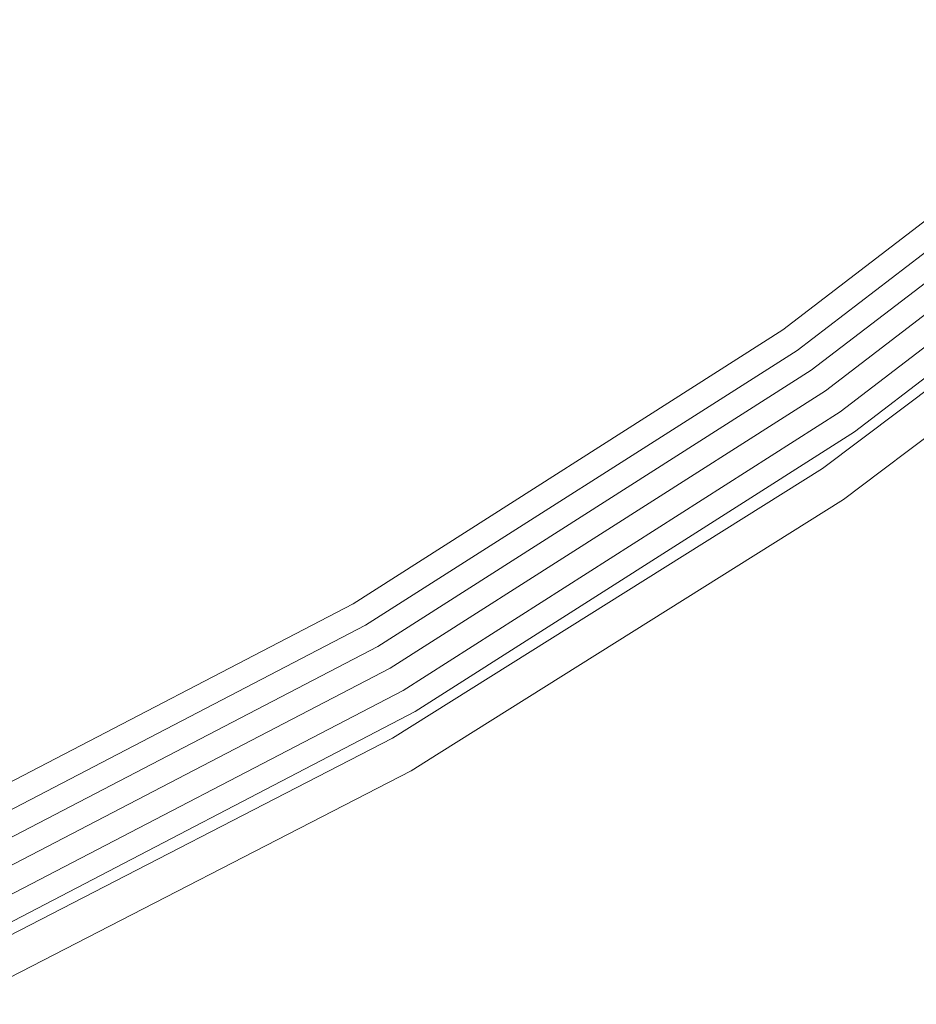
# Model space of a CAD drawing. Header units: millimetres. Extents: x -121 to 130, y -124 to 124.
# Tile 26 of 41: x 52 to 70, y -110 to -90. Entities that reach past the tile are written whole.
import ezdxf

# ---------------------------------------------------------------- set-up
doc = ezdxf.new("R2010")
doc.units = ezdxf.units.MM
doc.header["$LTSCALE"] = 25.4
doc.layers.add('Lighting-Moving Light', color=7, linetype='Continuous', lineweight=5, true_color=0x000000)

# ---------------------------------------------------------------- blocks, each defined once
blk = doc.blocks.new('Group-2-1')
at = {"layer": 'Lighting-Moving Light', "color": 7, "linetype": 'Continuous', "lineweight": 5, "transparency": 33554687}
for points, invisible_edges in [([(-38429.369, 5624.39, -578.305), (-38437.485, 5618.163, -578.305), (-38437.484, 5618.162, -578.263), (-38429.369, 5624.389, -578.263)], 14), ([(-38437.485, 5618.163, -578.305), (-38429.369, 5624.39, -578.305), (-38428.733, 5623.632, -677.305), (-38436.917, 5617.352, -677.305)], 10), ([(-38429.369, 5624.389, -578.263), (-38437.484, 5618.162, -578.263), (-38437.481, 5618.158, -578.222), (-38429.365, 5624.385, -578.222)], 15), ([(-38429.365, 5624.385, -578.222), (-38437.481, 5618.158, -578.222), (-38437.477, 5618.151, -578.181), (-38429.36, 5624.379, -578.181)], 15), ([(-38429.36, 5624.379, -578.181), (-38437.477, 5618.151, -578.181), (-38437.47, 5618.142, -578.141), (-38429.353, 5624.37, -578.141)], 15), ([(-38429.353, 5624.37, -578.141), (-38437.47, 5618.142, -578.141), (-38437.461, 5618.13, -578.103), (-38429.343, 5624.359, -578.103)], 15), ([(-38429.343, 5624.359, -578.103), (-38437.461, 5618.13, -578.103), (-38437.451, 5618.115, -578.065), (-38429.332, 5624.345, -578.065)], 15), ([(-38429.332, 5624.345, -578.065), (-38437.451, 5618.115, -578.065), (-38437.439, 5618.098, -578.029), (-38429.318, 5624.329, -578.029)], 15), ([(-38429.318, 5624.329, -578.029), (-38437.439, 5618.098, -578.029), (-38437.425, 5618.078, -577.995), (-38429.303, 5624.311, -577.995)], 15), ([(-38429.303, 5624.311, -577.995), (-38437.425, 5618.078, -577.995), (-38437.41, 5618.056, -577.963), (-38429.286, 5624.29, -577.963)], 15), ([(-38429.286, 5624.29, -577.963), (-38437.41, 5618.056, -577.963), (-38437.393, 5618.032, -577.934), (-38429.267, 5624.268, -577.934)], 15), ([(-38429.267, 5624.268, -577.934), (-38437.393, 5618.032, -577.934), (-38437.375, 5618.006, -577.907), (-38429.246, 5624.244, -577.907)], 15), ([(-38429.246, 5624.244, -577.907), (-38437.375, 5618.006, -577.907), (-38437.356, 5617.979, -577.882), (-38429.225, 5624.218, -577.882)], 15), ([(-38429.225, 5624.218, -577.882), (-38437.356, 5617.979, -577.882), (-38437.335, 5617.949, -577.861), (-38429.202, 5624.19, -577.861)], 15), ([(-38429.202, 5624.19, -577.861), (-38437.335, 5617.949, -577.861), (-38437.314, 5617.919, -577.843), (-38429.178, 5624.162, -577.843)], 15), ([(-38429.178, 5624.162, -577.843), (-38437.314, 5617.919, -577.843), (-38437.292, 5617.887, -577.827), (-38429.153, 5624.132, -577.827)], 15), ([(-38429.153, 5624.132, -577.827), (-38437.292, 5617.887, -577.827), (-38437.269, 5617.855, -577.815), (-38429.127, 5624.102, -577.815)], 15), ([(-38429.127, 5624.102, -577.815), (-38437.269, 5617.855, -577.815), (-38437.245, 5617.821, -577.807), (-38429.101, 5624.07, -577.807)], 15), ([(-38429.101, 5624.07, -577.807), (-38437.245, 5617.821, -577.807), (-38437.222, 5617.787, -577.802), (-38429.075, 5624.039, -577.802)], 15), ([(-38429.075, 5624.039, -577.802), (-38437.222, 5617.787, -577.802), (-38437.198, 5617.753, -577.8), (-38429.048, 5624.007, -577.8)], 11), ([(-38429.048, 5624.007, -577.8), (-38437.198, 5617.753, -577.8), (-38436.694, 5615.379, -577.8), (-38428.56, 5621.504, -577.8)], 10), ([(-38428.732, 5623.63, -677.348), (-38436.916, 5617.35, -677.348), (-38436.917, 5617.352, -677.305), (-38428.733, 5623.632, -677.305)], 11), ([(-38428.728, 5623.625, -677.391), (-38436.912, 5617.345, -677.391), (-38436.916, 5617.35, -677.348), (-38428.732, 5623.63, -677.348)], 15), ([(-38428.721, 5623.618, -677.433), (-38436.907, 5617.337, -677.433), (-38436.912, 5617.345, -677.391), (-38428.728, 5623.625, -677.391)], 15), ([(-38428.713, 5623.608, -677.475), (-38436.899, 5617.326, -677.475), (-38436.907, 5617.337, -677.433), (-38428.721, 5623.618, -677.433)], 15), ([(-38428.702, 5623.595, -677.515), (-38436.889, 5617.312, -677.515), (-38436.899, 5617.326, -677.475), (-38428.713, 5623.608, -677.475)], 15), ([(-38428.689, 5623.579, -677.553), (-38436.878, 5617.296, -677.553), (-38436.889, 5617.312, -677.515), (-38428.702, 5623.595, -677.515)], 15), ([(-38428.674, 5623.561, -677.589), (-38436.864, 5617.276, -677.589), (-38436.878, 5617.296, -677.553), (-38428.689, 5623.579, -677.553)], 15), ([(-38428.657, 5623.541, -677.624), (-38436.849, 5617.255, -677.624), (-38436.864, 5617.276, -677.589), (-38428.674, 5623.561, -677.589)], 15), ([(-38428.638, 5623.518, -677.655), (-38436.832, 5617.231, -677.655), (-38436.849, 5617.255, -677.624), (-38428.657, 5623.541, -677.624)], 15), ([(-38428.617, 5623.494, -677.684), (-38436.813, 5617.204, -677.684), (-38436.832, 5617.231, -677.655), (-38428.638, 5623.518, -677.655)], 15), ([(-38428.595, 5623.467, -677.711), (-38436.794, 5617.176, -677.711), (-38436.813, 5617.204, -677.684), (-38428.617, 5623.494, -677.684)], 15), ([(-38428.571, 5623.439, -677.734), (-38436.773, 5617.146, -677.734), (-38436.794, 5617.176, -677.711), (-38428.595, 5623.467, -677.711)], 15), ([(-38428.547, 5623.41, -677.754), (-38436.751, 5617.114, -677.754), (-38436.773, 5617.146, -677.734), (-38428.571, 5623.439, -677.734)], 15), ([(-38428.521, 5623.379, -677.77), (-38436.728, 5617.082, -677.77), (-38436.751, 5617.114, -677.754), (-38428.547, 5623.41, -677.754)], 15), ([(-38428.494, 5623.347, -677.783), (-38436.704, 5617.048, -677.783), (-38436.728, 5617.082, -677.77), (-38428.521, 5623.379, -677.77)], 15), ([(-38428.467, 5623.315, -677.793), (-38436.68, 5617.013, -677.793), (-38436.704, 5617.048, -677.783), (-38428.494, 5623.347, -677.783)], 15), ([(-38428.439, 5623.282, -677.798), (-38436.655, 5616.978, -677.798), (-38436.68, 5617.013, -677.793), (-38428.467, 5623.315, -677.793)], 15), ([(-38428.412, 5623.249, -677.8), (-38436.63, 5616.942, -677.8), (-38436.655, 5616.978, -677.798), (-38428.439, 5623.282, -677.798)], 14), ([(-38428.079, 5622.852, -677.8), (-38436.333, 5616.519, -677.8), (-38436.63, 5616.942, -677.8), (-38428.412, 5623.249, -677.8)], 10), ([(-38428.052, 5622.82, -677.798), (-38436.309, 5616.484, -677.798), (-38436.333, 5616.519, -677.8), (-38428.079, 5622.852, -677.8)], 11), ([(-38428.025, 5622.788, -677.792), (-38436.285, 5616.449, -677.792), (-38436.309, 5616.484, -677.798), (-38428.052, 5622.82, -677.798)], 15), ([(-38427.998, 5622.756, -677.782), (-38436.261, 5616.415, -677.782), (-38436.285, 5616.449, -677.792), (-38428.025, 5622.788, -677.792)], 15), ([(-38427.972, 5622.725, -677.769), (-38436.238, 5616.382, -677.769), (-38436.261, 5616.415, -677.782), (-38427.998, 5622.756, -677.782)], 15), ([(-38427.947, 5622.695, -677.752), (-38436.215, 5616.35, -677.752), (-38436.238, 5616.382, -677.769), (-38427.972, 5622.725, -677.769)], 15), ([(-38427.923, 5622.666, -677.733), (-38436.194, 5616.319, -677.733), (-38436.215, 5616.35, -677.752), (-38427.947, 5622.695, -677.752)], 15), ([(-38427.9, 5622.639, -677.71), (-38436.173, 5616.29, -677.71), (-38436.194, 5616.319, -677.733), (-38427.923, 5622.666, -677.733)], 15), ([(-38427.878, 5622.613, -677.684), (-38436.154, 5616.262, -677.684), (-38436.173, 5616.29, -677.71), (-38427.9, 5622.639, -677.71)], 15), ([(-38427.858, 5622.589, -677.655), (-38436.136, 5616.236, -677.655), (-38436.154, 5616.262, -677.684), (-38427.878, 5622.613, -677.684)], 15), ([(-38427.839, 5622.566, -677.624), (-38436.119, 5616.213, -677.624), (-38436.136, 5616.236, -677.655), (-38427.858, 5622.589, -677.655)], 15), ([(-38427.822, 5622.546, -677.591), (-38436.104, 5616.191, -677.591), (-38436.119, 5616.213, -677.624), (-38427.839, 5622.566, -677.624)], 15), ([(-38427.807, 5622.529, -677.555), (-38436.091, 5616.172, -677.555), (-38436.104, 5616.191, -677.591), (-38427.822, 5622.546, -677.591)], 15), ([(-38427.794, 5622.513, -677.518), (-38436.079, 5616.156, -677.518), (-38436.091, 5616.172, -677.555), (-38427.807, 5622.529, -677.555)], 15), ([(-38427.784, 5622.5, -677.478), (-38436.07, 5616.142, -677.478), (-38436.079, 5616.156, -677.518), (-38427.794, 5622.513, -677.518)], 15), ([(-38427.775, 5622.49, -677.438), (-38436.062, 5616.131, -677.438), (-38436.07, 5616.142, -677.478), (-38427.784, 5622.5, -677.478)], 15), ([(-38427.769, 5622.482, -677.397), (-38436.056, 5616.123, -677.397), (-38436.062, 5616.131, -677.438), (-38427.775, 5622.49, -677.438)], 15), ([(-38427.764, 5622.477, -677.355), (-38436.053, 5616.118, -677.355), (-38436.056, 5616.123, -677.397), (-38427.769, 5622.482, -677.397)], 15), ([(-38427.763, 5622.475, -677.312), (-38436.051, 5616.115, -677.312), (-38436.053, 5616.118, -677.355), (-38427.764, 5622.477, -677.355)], 14), ([(-38436.051, 5616.115, -677.312), (-38427.763, 5622.475, -677.312), (-38428.084, 5620.924, -578.545)], 10), ([(-38428.56, 5621.504, -577.8), (-38436.694, 5615.379, -577.8), (-38436.657, 5615.326, -577.803), (-38428.519, 5621.454, -577.803)], 14), ([(-38428.519, 5621.454, -577.803), (-38436.657, 5615.326, -577.803), (-38436.621, 5615.272, -577.811), (-38428.478, 5621.404, -577.811)], 15), ([(-38428.478, 5621.404, -577.811), (-38436.621, 5615.272, -577.811), (-38436.585, 5615.22, -577.825), (-38428.438, 5621.355, -577.825)], 15), ([(-38428.438, 5621.355, -577.825), (-38436.585, 5615.22, -577.825), (-38436.549, 5615.169, -577.845), (-38428.398, 5621.307, -577.845)], 15), ([(-38428.398, 5621.307, -577.845), (-38436.549, 5615.169, -577.845), (-38436.515, 5615.119, -577.87), (-38428.36, 5621.26, -577.87)], 15), ([(-38428.36, 5621.26, -577.87), (-38436.515, 5615.119, -577.87), (-38436.482, 5615.072, -577.9), (-38428.323, 5621.215, -577.9)], 15), ([(-38428.323, 5621.215, -577.9), (-38436.482, 5615.072, -577.9), (-38436.451, 5615.026, -577.935), (-38428.288, 5621.173, -577.935)], 15), ([(-38428.288, 5621.173, -577.935), (-38436.451, 5615.026, -577.935), (-38436.422, 5614.984, -577.974), (-38428.255, 5621.133, -577.974)], 15), ([(-38428.255, 5621.133, -577.974), (-38436.422, 5614.984, -577.974), (-38436.395, 5614.944, -578.018), (-38428.225, 5621.096, -578.018)], 15), ([(-38428.225, 5621.096, -578.018), (-38436.395, 5614.944, -578.018), (-38436.369, 5614.908, -578.066), (-38428.197, 5621.061, -578.066)], 15), ([(-38428.197, 5621.061, -578.066), (-38436.369, 5614.908, -578.066), (-38436.347, 5614.875, -578.117), (-38428.171, 5621.031, -578.117)], 15), ([(-38428.171, 5621.031, -578.117), (-38436.347, 5614.875, -578.117), (-38436.327, 5614.846, -578.172), (-38428.149, 5621.003, -578.172)], 15), ([(-38428.149, 5621.003, -578.172), (-38436.327, 5614.846, -578.172), (-38436.31, 5614.821, -578.23), (-38428.13, 5620.98, -578.23)], 15), ([(-38428.13, 5620.98, -578.23), (-38436.31, 5614.821, -578.23), (-38436.295, 5614.8, -578.29), (-38428.114, 5620.96, -578.29)], 15), ([(-38428.114, 5620.96, -578.29), (-38436.295, 5614.8, -578.29), (-38436.284, 5614.783, -578.352), (-38428.101, 5620.945, -578.352)], 15), ([(-38428.101, 5620.945, -578.352), (-38436.284, 5614.783, -578.352), (-38436.276, 5614.771, -578.415), (-38428.092, 5620.934, -578.415)], 15), ([(-38428.092, 5620.934, -578.415), (-38436.276, 5614.771, -578.415), (-38436.271, 5614.764, -578.48), (-38428.086, 5620.927, -578.48)], 15), ([(-38435.506, 5615.335, -578.545), (-38428.084, 5620.924, -578.545), (-38428.086, 5620.927, -578.48), (-38436.271, 5614.764, -578.48)], 14), ([(-38428.084, 5620.924, -578.545), (-38435.506, 5615.335, -578.545), (-38436.051, 5616.115, -677.312)], 10), ([(-38437.485, 5618.163, -578.305), (-38446.112, 5612.667, -578.305), (-38446.111, 5612.666, -578.263), (-38437.484, 5618.162, -578.263)], 14), ([(-38446.112, 5612.667, -578.305), (-38437.485, 5618.163, -578.305), (-38436.917, 5617.352, -677.305), (-38445.617, 5611.809, -677.305)], 10), ([(-38437.484, 5618.162, -578.263), (-38446.111, 5612.666, -578.263), (-38446.109, 5612.661, -578.222), (-38437.481, 5618.158, -578.222)], 15), ([(-38437.481, 5618.158, -578.222), (-38446.109, 5612.661, -578.222), (-38446.105, 5612.654, -578.181), (-38437.477, 5618.151, -578.181)], 15), ([(-38437.477, 5618.151, -578.181), (-38446.105, 5612.654, -578.181), (-38446.099, 5612.644, -578.141), (-38437.47, 5618.142, -578.141)], 15), ([(-38437.47, 5618.142, -578.141), (-38446.099, 5612.644, -578.141), (-38446.092, 5612.632, -578.103), (-38437.461, 5618.13, -578.103)], 15), ([(-38437.461, 5618.13, -578.103), (-38446.092, 5612.632, -578.103), (-38446.083, 5612.616, -578.065), (-38437.451, 5618.115, -578.065)], 15), ([(-38437.451, 5618.115, -578.065), (-38446.083, 5612.616, -578.065), (-38446.072, 5612.598, -578.029), (-38437.439, 5618.098, -578.029)], 15), ([(-38437.439, 5618.098, -578.029), (-38446.072, 5612.598, -578.029), (-38446.06, 5612.577, -577.995), (-38437.425, 5618.078, -577.995)], 15), ([(-38437.425, 5618.078, -577.995), (-38446.06, 5612.577, -577.995), (-38446.047, 5612.554, -577.963), (-38437.41, 5618.056, -577.963)], 15), ([(-38437.41, 5618.056, -577.963), (-38446.047, 5612.554, -577.963), (-38446.032, 5612.529, -577.934), (-38437.393, 5618.032, -577.934)], 15), ([(-38437.393, 5618.032, -577.934), (-38446.032, 5612.529, -577.934), (-38446.016, 5612.501, -577.907), (-38437.375, 5618.006, -577.907)], 15), ([(-38437.375, 5618.006, -577.907), (-38446.016, 5612.501, -577.907), (-38445.999, 5612.472, -577.882), (-38437.356, 5617.979, -577.882)], 15), ([(-38437.356, 5617.979, -577.882), (-38445.999, 5612.472, -577.882), (-38445.982, 5612.441, -577.861), (-38437.335, 5617.949, -577.861)], 15), ([(-38437.335, 5617.949, -577.861), (-38445.982, 5612.441, -577.861), (-38445.963, 5612.409, -577.843), (-38437.314, 5617.919, -577.843)], 15), ([(-38437.314, 5617.919, -577.843), (-38445.963, 5612.409, -577.843), (-38445.944, 5612.375, -577.827), (-38437.292, 5617.887, -577.827)], 15), ([(-38437.292, 5617.887, -577.827), (-38445.944, 5612.375, -577.827), (-38445.924, 5612.341, -577.815), (-38437.269, 5617.855, -577.815)], 15), ([(-38437.269, 5617.855, -577.815), (-38445.924, 5612.341, -577.815), (-38445.903, 5612.305, -577.807), (-38437.245, 5617.821, -577.807)], 15), ([(-38437.245, 5617.821, -577.807), (-38445.903, 5612.305, -577.807), (-38445.883, 5612.27, -577.802), (-38437.222, 5617.787, -577.802)], 15), ([(-38437.222, 5617.787, -577.802), (-38445.883, 5612.27, -577.802), (-38445.862, 5612.234, -577.8), (-38437.198, 5617.753, -577.8)], 11), ([(-38445.318, 5609.966, -577.8), (-38436.694, 5615.379, -577.8), (-38437.198, 5617.753, -577.8), (-38445.862, 5612.234, -577.8)], 10), ([(-38436.916, 5617.35, -677.348), (-38445.616, 5611.807, -677.348), (-38445.617, 5611.809, -677.305), (-38436.917, 5617.352, -677.305)], 11), ([(-38436.912, 5617.345, -677.391), (-38445.613, 5611.802, -677.391), (-38445.616, 5611.807, -677.348), (-38436.916, 5617.35, -677.348)], 15), ([(-38436.907, 5617.337, -677.433), (-38445.608, 5611.794, -677.433), (-38445.613, 5611.802, -677.391), (-38436.912, 5617.345, -677.391)], 15), ([(-38436.899, 5617.326, -677.475), (-38445.601, 5611.782, -677.475), (-38445.608, 5611.794, -677.433), (-38436.907, 5617.337, -677.433)], 15), ([(-38436.889, 5617.312, -677.515), (-38445.593, 5611.768, -677.515), (-38445.601, 5611.782, -677.475), (-38436.899, 5617.326, -677.475)], 15), ([(-38436.878, 5617.296, -677.553), (-38445.583, 5611.75, -677.553), (-38445.593, 5611.768, -677.515), (-38436.889, 5617.312, -677.515)], 15), ([(-38436.864, 5617.276, -677.589), (-38445.571, 5611.73, -677.589), (-38445.583, 5611.75, -677.553), (-38436.878, 5617.296, -677.553)], 15), ([(-38436.849, 5617.255, -677.624), (-38445.558, 5611.707, -677.624), (-38445.571, 5611.73, -677.589), (-38436.864, 5617.276, -677.589)], 15), ([(-38436.832, 5617.231, -677.655), (-38445.543, 5611.681, -677.655), (-38445.558, 5611.707, -677.624), (-38436.849, 5617.255, -677.624)], 15), ([(-38436.813, 5617.204, -677.684), (-38445.527, 5611.653, -677.684), (-38445.543, 5611.681, -677.655), (-38436.832, 5617.231, -677.655)], 15), ([(-38436.794, 5617.176, -677.711), (-38445.51, 5611.623, -677.711), (-38445.527, 5611.653, -677.684), (-38436.813, 5617.204, -677.684)], 15), ([(-38436.773, 5617.146, -677.734), (-38445.491, 5611.592, -677.734), (-38445.51, 5611.623, -677.711), (-38436.794, 5617.176, -677.711)], 15), ([(-38436.751, 5617.114, -677.754), (-38445.472, 5611.558, -677.754), (-38445.491, 5611.592, -677.734), (-38436.773, 5617.146, -677.734)], 15), ([(-38436.728, 5617.082, -677.77), (-38445.452, 5611.524, -677.77), (-38445.472, 5611.558, -677.754), (-38436.751, 5617.114, -677.754)], 15), ([(-38436.704, 5617.048, -677.783), (-38445.431, 5611.488, -677.783), (-38445.452, 5611.524, -677.77), (-38436.728, 5617.082, -677.77)], 15), ([(-38436.68, 5617.013, -677.793), (-38445.41, 5611.451, -677.793), (-38445.431, 5611.488, -677.783), (-38436.704, 5617.048, -677.783)], 15), ([(-38436.655, 5616.978, -677.798), (-38445.389, 5611.414, -677.798), (-38445.41, 5611.451, -677.793), (-38436.68, 5617.013, -677.793)], 15), ([(-38436.63, 5616.942, -677.8), (-38445.367, 5611.376, -677.8), (-38445.389, 5611.414, -677.798), (-38436.655, 5616.978, -677.798)], 14), ([(-38445.367, 5611.376, -677.8), (-38436.63, 5616.942, -677.8), (-38436.333, 5616.519, -677.8), (-38445.108, 5610.928, -677.8)], 10), ([(-38436.309, 5616.484, -677.798), (-38445.087, 5610.892, -677.798), (-38445.108, 5610.928, -677.8), (-38436.333, 5616.519, -677.8)], 11), ([(-38436.285, 5616.449, -677.792), (-38445.066, 5610.855, -677.792), (-38445.087, 5610.892, -677.798), (-38436.309, 5616.484, -677.798)], 15), ([(-38436.261, 5616.415, -677.782), (-38445.045, 5610.819, -677.782), (-38445.066, 5610.855, -677.792), (-38436.285, 5616.449, -677.792)], 15), ([(-38436.238, 5616.382, -677.769), (-38445.025, 5610.784, -677.769), (-38445.045, 5610.819, -677.782), (-38436.261, 5616.415, -677.782)], 15), ([(-38436.215, 5616.35, -677.752), (-38445.005, 5610.75, -677.752), (-38445.025, 5610.784, -677.769), (-38436.238, 5616.382, -677.769)], 15), ([(-38436.194, 5616.319, -677.733), (-38444.987, 5610.718, -677.733), (-38445.005, 5610.75, -677.752), (-38436.215, 5616.35, -677.752)], 15), ([(-38436.173, 5616.29, -677.71), (-38444.969, 5610.687, -677.71), (-38444.987, 5610.718, -677.733), (-38436.194, 5616.319, -677.733)], 15), ([(-38436.154, 5616.262, -677.684), (-38444.952, 5610.657, -677.684), (-38444.969, 5610.687, -677.71), (-38436.173, 5616.29, -677.71)], 15), ([(-38436.136, 5616.236, -677.655), (-38444.936, 5610.63, -677.655), (-38444.952, 5610.657, -677.684), (-38436.154, 5616.262, -677.684)], 15), ([(-38436.119, 5616.213, -677.624), (-38444.922, 5610.605, -677.624), (-38444.936, 5610.63, -677.655), (-38436.136, 5616.236, -677.655)], 15), ([(-38436.104, 5616.191, -677.591), (-38444.909, 5610.582, -677.591), (-38444.922, 5610.605, -677.624), (-38436.119, 5616.213, -677.624)], 15), ([(-38436.091, 5616.172, -677.555), (-38444.897, 5610.562, -677.555), (-38444.909, 5610.582, -677.591), (-38436.104, 5616.191, -677.591)], 15), ([(-38436.079, 5616.156, -677.518), (-38444.887, 5610.545, -677.518), (-38444.897, 5610.562, -677.555), (-38436.091, 5616.172, -677.555)], 15), ([(-38436.07, 5616.142, -677.478), (-38444.878, 5610.53, -677.478), (-38444.887, 5610.545, -677.518), (-38436.079, 5616.156, -677.518)], 15), ([(-38436.062, 5616.131, -677.438), (-38444.872, 5610.519, -677.438), (-38444.878, 5610.53, -677.478), (-38436.07, 5616.142, -677.478)], 15), ([(-38436.056, 5616.123, -677.397), (-38444.867, 5610.51, -677.397), (-38444.872, 5610.519, -677.438), (-38436.062, 5616.131, -677.438)], 15), ([(-38436.053, 5616.118, -677.355), (-38444.863, 5610.504, -677.355), (-38444.867, 5610.51, -677.397), (-38436.056, 5616.123, -677.397)], 15), ([(-38436.051, 5616.115, -677.312), (-38444.862, 5610.502, -677.312), (-38444.863, 5610.504, -677.355), (-38436.053, 5616.118, -677.355)], 14), ([(-38444.862, 5610.502, -677.312), (-38436.051, 5616.115, -677.312), (-38436.269, 5614.761, -578.545)], 10), ([(-38436.051, 5616.115, -677.312), (-38435.506, 5615.335, -578.545), (-38436.269, 5614.761, -578.545)], 9), ([(-38436.694, 5615.379, -577.8), (-38445.318, 5609.966, -577.8), (-38445.286, 5609.91, -577.803), (-38436.657, 5615.326, -577.803)], 14), ([(-38436.657, 5615.326, -577.803), (-38445.286, 5609.91, -577.803), (-38445.254, 5609.854, -577.811), (-38436.621, 5615.272, -577.811)], 15), ([(-38436.621, 5615.272, -577.811), (-38445.254, 5609.854, -577.811), (-38445.222, 5609.798, -577.825), (-38436.585, 5615.22, -577.825)], 15), ([(-38436.585, 5615.22, -577.825), (-38445.222, 5609.798, -577.825), (-38445.192, 5609.744, -577.845), (-38436.549, 5615.169, -577.845)], 15), ([(-38436.549, 5615.169, -577.845), (-38445.192, 5609.744, -577.845), (-38445.162, 5609.692, -577.87), (-38436.515, 5615.119, -577.87)], 15), ([(-38436.271, 5614.764, -578.48), (-38436.269, 5614.761, -578.545), (-38435.506, 5615.335, -578.545)], 9), ([(-38436.515, 5615.119, -577.87), (-38445.162, 5609.692, -577.87), (-38445.133, 5609.642, -577.9), (-38436.482, 5615.072, -577.9)], 15), ([(-38436.482, 5615.072, -577.9), (-38445.133, 5609.642, -577.9), (-38445.106, 5609.594, -577.935), (-38436.451, 5615.026, -577.935)], 15), ([(-38436.451, 5615.026, -577.935), (-38445.106, 5609.594, -577.935), (-38445.08, 5609.549, -577.974), (-38436.422, 5614.984, -577.974)], 15), ([(-38436.422, 5614.984, -577.974), (-38445.08, 5609.549, -577.974), (-38445.056, 5609.507, -578.018), (-38436.395, 5614.944, -578.018)], 15), ([(-38436.395, 5614.944, -578.018), (-38445.056, 5609.507, -578.018), (-38445.035, 5609.469, -578.066), (-38436.369, 5614.908, -578.066)], 15), ([(-38436.369, 5614.908, -578.066), (-38445.035, 5609.469, -578.066), (-38445.015, 5609.434, -578.117), (-38436.347, 5614.875, -578.117)], 15), ([(-38436.347, 5614.875, -578.117), (-38445.015, 5609.434, -578.117), (-38444.997, 5609.403, -578.172), (-38436.327, 5614.846, -578.172)], 15), ([(-38436.327, 5614.846, -578.172), (-38444.997, 5609.403, -578.172), (-38444.982, 5609.377, -578.23), (-38436.31, 5614.821, -578.23)], 15), ([(-38436.31, 5614.821, -578.23), (-38444.982, 5609.377, -578.23), (-38444.97, 5609.355, -578.29), (-38436.295, 5614.8, -578.29)], 15), ([(-38436.295, 5614.8, -578.29), (-38444.97, 5609.355, -578.29), (-38444.96, 5609.338, -578.352), (-38436.284, 5614.783, -578.352)], 15), ([(-38436.284, 5614.783, -578.352), (-38444.96, 5609.338, -578.352), (-38444.953, 5609.325, -578.415), (-38436.276, 5614.771, -578.415)], 15), ([(-38436.276, 5614.771, -578.415), (-38444.953, 5609.325, -578.415), (-38444.948, 5609.317, -578.48), (-38436.271, 5614.764, -578.48)], 15), ([(-38444.382, 5609.669, -578.545), (-38436.269, 5614.761, -578.545), (-38436.271, 5614.764, -578.48), (-38444.948, 5609.317, -578.48)], 14), ([(-38436.269, 5614.761, -578.545), (-38444.382, 5609.669, -578.545), (-38444.862, 5610.502, -677.312)], 10), ([(-38446.112, 5612.667, -578.305), (-38455.185, 5607.943, -578.305), (-38455.185, 5607.942, -578.263), (-38446.111, 5612.666, -578.263)], 14), ([(-38455.185, 5607.943, -578.305), (-38446.112, 5612.667, -578.305), (-38445.617, 5611.809, -677.305), (-38454.767, 5607.046, -677.305)], 10), ([(-38446.111, 5612.666, -578.263), (-38455.185, 5607.942, -578.263), (-38455.183, 5607.938, -578.222), (-38446.109, 5612.661, -578.222)], 15), ([(-38446.109, 5612.661, -578.222), (-38455.183, 5607.938, -578.222), (-38455.179, 5607.931, -578.181), (-38446.105, 5612.654, -578.181)], 15), ([(-38446.105, 5612.654, -578.181), (-38455.179, 5607.931, -578.181), (-38455.174, 5607.92, -578.141), (-38446.099, 5612.644, -578.141)], 15), ([(-38446.099, 5612.644, -578.141), (-38455.174, 5607.92, -578.141), (-38455.168, 5607.907, -578.103), (-38446.092, 5612.632, -578.103)], 15), ([(-38446.092, 5612.632, -578.103), (-38455.168, 5607.907, -578.103), (-38455.161, 5607.89, -578.065), (-38446.083, 5612.616, -578.065)], 15), ([(-38446.083, 5612.616, -578.065), (-38455.161, 5607.89, -578.065), (-38455.152, 5607.871, -578.029), (-38446.072, 5612.598, -578.029)], 15), ([(-38446.072, 5612.598, -578.029), (-38455.152, 5607.871, -578.029), (-38455.142, 5607.85, -577.995), (-38446.06, 5612.577, -577.995)], 15), ([(-38446.06, 5612.577, -577.995), (-38455.142, 5607.85, -577.995), (-38455.13, 5607.825, -577.963), (-38446.047, 5612.554, -577.963)], 15), ([(-38446.047, 5612.554, -577.963), (-38455.13, 5607.825, -577.963), (-38455.118, 5607.799, -577.934), (-38446.032, 5612.529, -577.934)], 15), ([(-38446.032, 5612.529, -577.934), (-38455.118, 5607.799, -577.934), (-38455.105, 5607.77, -577.907), (-38446.016, 5612.501, -577.907)], 15), ([(-38446.016, 5612.501, -577.907), (-38455.105, 5607.77, -577.907), (-38455.09, 5607.74, -577.882), (-38445.999, 5612.472, -577.882)], 15), ([(-38445.999, 5612.472, -577.882), (-38455.09, 5607.74, -577.882), (-38455.075, 5607.707, -577.861), (-38445.982, 5612.441, -577.861)], 15), ([(-38445.982, 5612.441, -577.861), (-38455.075, 5607.707, -577.861), (-38455.059, 5607.673, -577.843), (-38445.963, 5612.409, -577.843)], 15), ([(-38445.963, 5612.409, -577.843), (-38455.059, 5607.673, -577.843), (-38455.043, 5607.638, -577.827), (-38445.944, 5612.375, -577.827)], 15), ([(-38445.944, 5612.375, -577.827), (-38455.043, 5607.638, -577.827), (-38455.026, 5607.602, -577.815), (-38445.924, 5612.341, -577.815)], 15), ([(-38445.924, 5612.341, -577.815), (-38455.026, 5607.602, -577.815), (-38455.009, 5607.565, -577.807), (-38445.903, 5612.305, -577.807)], 15), ([(-38445.903, 5612.305, -577.807), (-38455.009, 5607.565, -577.807), (-38454.992, 5607.528, -577.802), (-38445.883, 5612.27, -577.802)], 15), ([(-38445.883, 5612.27, -577.802), (-38454.992, 5607.528, -577.802), (-38454.974, 5607.49, -577.8), (-38445.862, 5612.234, -577.8)], 11), ([(-38454.37, 5605.304, -577.8), (-38445.318, 5609.966, -577.8), (-38445.862, 5612.234, -577.8), (-38454.974, 5607.49, -577.8)], 10), ([(-38445.616, 5611.807, -677.348), (-38454.766, 5607.044, -677.348), (-38454.767, 5607.046, -677.305), (-38445.617, 5611.809, -677.305)], 11), ([(-38445.613, 5611.802, -677.391), (-38454.763, 5607.039, -677.391), (-38454.766, 5607.044, -677.348), (-38445.616, 5611.807, -677.348)], 15), ([(-38445.608, 5611.794, -677.433), (-38454.759, 5607.03, -677.433), (-38454.763, 5607.039, -677.391), (-38445.613, 5611.802, -677.391)], 15), ([(-38445.601, 5611.782, -677.475), (-38454.754, 5607.018, -677.475), (-38454.759, 5607.03, -677.433), (-38445.608, 5611.794, -677.433)], 15), ([(-38445.593, 5611.768, -677.515), (-38454.747, 5607.002, -677.515), (-38454.754, 5607.018, -677.475), (-38445.601, 5611.782, -677.475)], 15), ([(-38445.583, 5611.75, -677.553), (-38454.738, 5606.984, -677.553), (-38454.747, 5607.002, -677.515), (-38445.593, 5611.768, -677.515)], 15), ([(-38445.571, 5611.73, -677.589), (-38454.728, 5606.963, -677.589), (-38454.738, 5606.984, -677.553), (-38445.583, 5611.75, -677.553)], 15), ([(-38445.558, 5611.707, -677.624), (-38454.717, 5606.939, -677.624), (-38454.728, 5606.963, -677.589), (-38445.571, 5611.73, -677.589)], 15), ([(-38445.543, 5611.681, -677.655), (-38454.704, 5606.912, -677.655), (-38454.717, 5606.939, -677.624), (-38445.558, 5611.707, -677.624)], 15), ([(-38445.527, 5611.653, -677.684), (-38454.691, 5606.883, -677.684), (-38454.704, 5606.912, -677.655), (-38445.543, 5611.681, -677.655)], 15), ([(-38445.51, 5611.623, -677.711), (-38454.676, 5606.852, -677.711), (-38454.691, 5606.883, -677.684), (-38445.527, 5611.653, -677.684)], 15), ([(-38445.491, 5611.592, -677.734), (-38454.661, 5606.818, -677.734), (-38454.676, 5606.852, -677.711), (-38445.51, 5611.623, -677.711)], 15), ([(-38445.472, 5611.558, -677.754), (-38454.644, 5606.783, -677.754), (-38454.661, 5606.818, -677.734), (-38445.491, 5611.592, -677.734)], 15), ([(-38445.452, 5611.524, -677.77), (-38454.627, 5606.747, -677.77), (-38454.644, 5606.783, -677.754), (-38445.472, 5611.558, -677.754)], 15), ([(-38445.431, 5611.488, -677.783), (-38454.61, 5606.71, -677.783), (-38454.627, 5606.747, -677.77), (-38445.452, 5611.524, -677.77)], 15), ([(-38445.41, 5611.451, -677.793), (-38454.592, 5606.671, -677.793), (-38454.61, 5606.71, -677.783), (-38445.431, 5611.488, -677.783)], 15), ([(-38445.389, 5611.414, -677.798), (-38454.574, 5606.632, -677.798), (-38454.592, 5606.671, -677.793), (-38445.41, 5611.451, -677.793)], 15), ([(-38445.367, 5611.376, -677.8), (-38454.556, 5606.593, -677.8), (-38454.574, 5606.632, -677.798), (-38445.389, 5611.414, -677.798)], 14), ([(-38445.108, 5610.928, -677.8), (-38454.337, 5606.124, -677.8), (-38454.556, 5606.593, -677.8), (-38445.367, 5611.376, -677.8)], 10), ([(-38445.087, 5610.892, -677.798), (-38454.319, 5606.086, -677.798), (-38454.337, 5606.124, -677.8), (-38445.108, 5610.928, -677.8)], 11), ([(-38445.066, 5610.855, -677.792), (-38454.301, 5606.048, -677.792), (-38454.319, 5606.086, -677.798), (-38445.087, 5610.892, -677.798)], 15), ([(-38445.045, 5610.819, -677.782), (-38454.284, 5606.01, -677.782), (-38454.301, 5606.048, -677.792), (-38445.066, 5610.855, -677.792)], 15), ([(-38445.025, 5610.784, -677.769), (-38454.267, 5605.973, -677.769), (-38454.284, 5606.01, -677.782), (-38445.045, 5610.819, -677.782)], 15), ([(-38445.005, 5610.75, -677.752), (-38454.25, 5605.938, -677.752), (-38454.267, 5605.973, -677.769), (-38445.025, 5610.784, -677.769)], 15), ([(-38444.987, 5610.718, -677.733), (-38454.234, 5605.904, -677.733), (-38454.25, 5605.938, -677.752), (-38445.005, 5610.75, -677.752)], 15), ([(-38444.969, 5610.687, -677.71), (-38454.219, 5605.871, -677.71), (-38454.234, 5605.904, -677.733), (-38444.987, 5610.718, -677.733)], 15), ([(-38444.952, 5610.657, -677.684), (-38454.205, 5605.841, -677.684), (-38454.219, 5605.871, -677.71), (-38444.969, 5610.687, -677.71)], 15), ([(-38444.936, 5610.63, -677.655), (-38454.191, 5605.812, -677.655), (-38454.205, 5605.841, -677.684), (-38444.952, 5610.657, -677.684)], 15), ([(-38444.922, 5610.605, -677.624), (-38454.179, 5605.786, -677.624), (-38454.191, 5605.812, -677.655), (-38444.936, 5610.63, -677.655)], 15), ([(-38444.909, 5610.582, -677.591), (-38454.168, 5605.762, -677.591), (-38454.179, 5605.786, -677.624), (-38444.922, 5610.605, -677.624)], 15), ([(-38444.897, 5610.562, -677.555), (-38454.158, 5605.741, -677.555), (-38454.168, 5605.762, -677.591), (-38444.909, 5610.582, -677.591)], 15), ([(-38444.887, 5610.545, -677.518), (-38454.15, 5605.723, -677.518), (-38454.158, 5605.741, -677.555), (-38444.897, 5610.562, -677.555)], 15), ([(-38444.878, 5610.53, -677.478), (-38454.143, 5605.708, -677.478), (-38454.15, 5605.723, -677.518), (-38444.887, 5610.545, -677.518)], 15), ([(-38444.872, 5610.519, -677.438), (-38454.137, 5605.695, -677.438), (-38454.143, 5605.708, -677.478), (-38444.878, 5610.53, -677.478)], 15), ([(-38444.867, 5610.51, -677.397), (-38454.133, 5605.686, -677.397), (-38454.137, 5605.695, -677.438), (-38444.872, 5610.519, -677.438)], 15), ([(-38444.863, 5610.504, -677.355), (-38454.13, 5605.68, -677.355), (-38454.133, 5605.686, -677.397), (-38444.867, 5610.51, -677.397)], 15), ([(-38444.862, 5610.502, -677.312), (-38454.129, 5605.678, -677.312), (-38454.13, 5605.68, -677.355), (-38444.863, 5610.504, -677.355)], 14), ([(-38454.129, 5605.678, -677.312), (-38444.862, 5610.502, -677.312), (-38444.947, 5609.315, -578.545)], 10), ([(-38444.862, 5610.502, -677.312), (-38444.382, 5609.669, -578.545), (-38444.947, 5609.315, -578.545)], 9), ([(-38445.318, 5609.966, -577.8), (-38454.37, 5605.304, -577.8), (-38454.343, 5605.245, -577.803), (-38445.286, 5609.91, -577.803)], 14), ([(-38445.286, 5609.91, -577.803), (-38454.343, 5605.245, -577.803), (-38454.316, 5605.186, -577.811), (-38445.254, 5609.854, -577.811)], 15), ([(-38445.254, 5609.854, -577.811), (-38454.316, 5605.186, -577.811), (-38454.289, 5605.128, -577.825), (-38445.222, 5609.798, -577.825)], 15), ([(-38445.222, 5609.798, -577.825), (-38454.289, 5605.128, -577.825), (-38454.263, 5605.072, -577.845), (-38445.192, 5609.744, -577.845)], 15), ([(-38445.192, 5609.744, -577.845), (-38454.263, 5605.072, -577.845), (-38454.238, 5605.017, -577.87), (-38445.162, 5609.692, -577.87)], 15), ([(-38445.162, 5609.692, -577.87), (-38454.238, 5605.017, -577.87), (-38454.213, 5604.965, -577.9), (-38445.133, 5609.642, -577.9)], 15), ([(-38445.133, 5609.642, -577.9), (-38454.213, 5604.965, -577.9), (-38454.19, 5604.915, -577.935), (-38445.106, 5609.594, -577.935)], 15), ([(-38444.948, 5609.317, -578.48), (-38444.947, 5609.315, -578.545), (-38444.382, 5609.669, -578.545)], 9), ([(-38445.106, 5609.594, -577.935), (-38454.19, 5604.915, -577.935), (-38454.168, 5604.868, -577.974), (-38445.08, 5609.549, -577.974)], 15), ([(-38445.08, 5609.549, -577.974), (-38454.168, 5604.868, -577.974), (-38454.148, 5604.824, -578.018), (-38445.056, 5609.507, -578.018)], 15), ([(-38445.056, 5609.507, -578.018), (-38454.148, 5604.824, -578.018), (-38454.13, 5604.784, -578.066), (-38445.035, 5609.469, -578.066)], 15), ([(-38445.035, 5609.469, -578.066), (-38454.13, 5604.784, -578.066), (-38454.113, 5604.748, -578.117), (-38445.015, 5609.434, -578.117)], 15), ([(-38445.015, 5609.434, -578.117), (-38454.113, 5604.748, -578.117), (-38454.098, 5604.716, -578.172), (-38444.997, 5609.403, -578.172)], 15), ([(-38444.947, 5609.315, -578.545), (-38453.719, 5604.796, -578.545), (-38454.129, 5605.678, -677.312)], 10), ([(-38444.997, 5609.403, -578.172), (-38454.098, 5604.716, -578.172), (-38454.085, 5604.688, -578.23), (-38444.982, 5609.377, -578.23)], 15), ([(-38444.982, 5609.377, -578.23), (-38454.085, 5604.688, -578.23), (-38454.075, 5604.665, -578.29), (-38444.97, 5609.355, -578.29)], 15), ([(-38444.97, 5609.355, -578.29), (-38454.075, 5604.665, -578.29), (-38454.066, 5604.647, -578.352), (-38444.96, 5609.338, -578.352)], 15), ([(-38444.96, 5609.338, -578.352), (-38454.066, 5604.647, -578.352), (-38454.06, 5604.634, -578.415), (-38444.953, 5609.325, -578.415)], 15), ([(-38444.953, 5609.325, -578.415), (-38454.06, 5604.634, -578.415), (-38454.057, 5604.626, -578.48), (-38444.948, 5609.317, -578.48)], 15), ([(-38453.719, 5604.796, -578.545), (-38444.947, 5609.315, -578.545), (-38444.948, 5609.317, -578.48), (-38454.057, 5604.626, -578.48)], 14)]:
    blk.add_3dface(points, dxfattribs=dict(at, invisible_edges=invisible_edges))
at = {"layer": 'Lighting-Moving Light', "color": 0, "flags": 1}
for tag in ['Yoke', 'Body', 'Base', 'Lens']:
    blk.add_attdef(tag, (-23394.144, 17430.034), '', height=0.18, dxfattribs=at)

msp = doc.modelspace()

# ---------------------------------------------------------------- block references
at = {"layer": 'Lighting-Moving Light', "color": 7, "transparency": 33554687}
msp.add_blockref('Group-2-1', (38504.739, -5714.213), dxfattribs=at)

doc.saveas('drawing.dxf')
